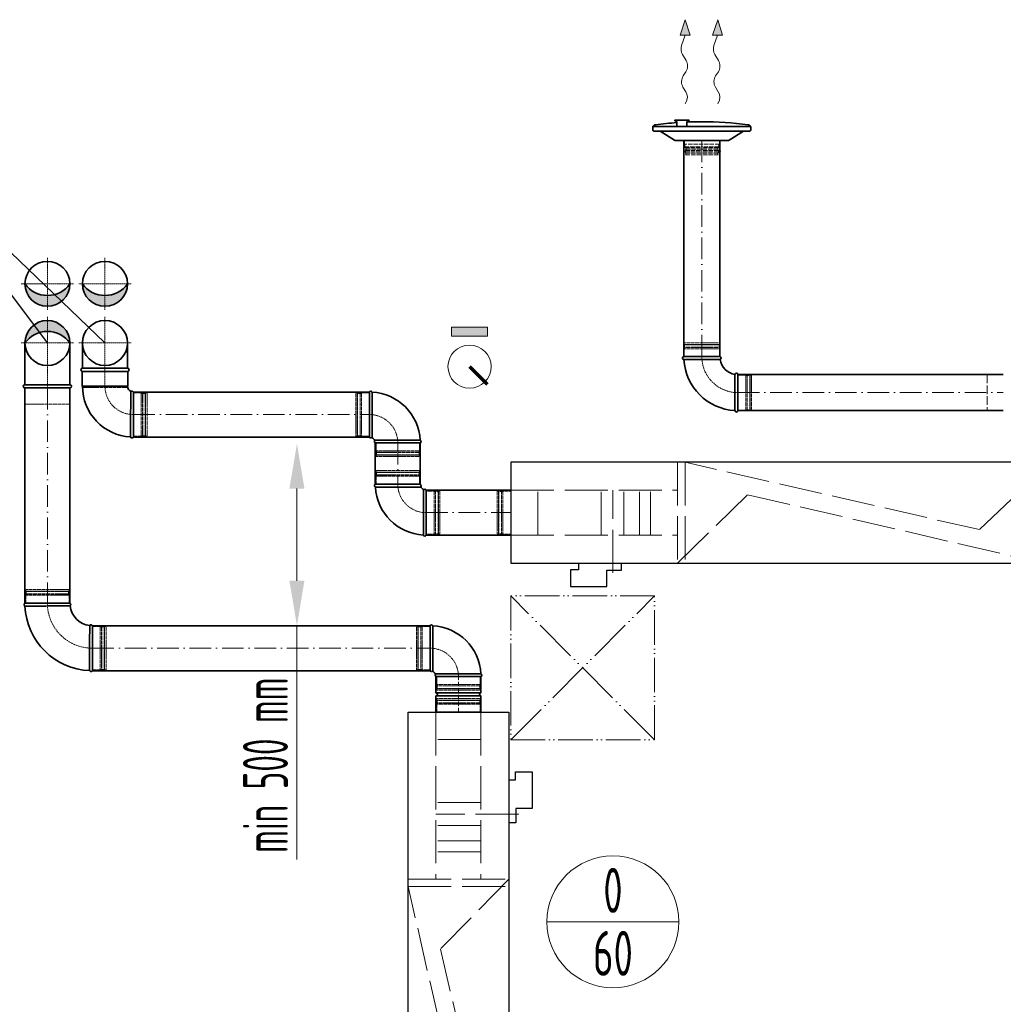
# Model space of a CAD drawing. Header units: millimetres. Extents: x -20688 to 44066, y -7315 to 67290.
# Tile 25 of 75: x 21929 to 24663, y 15235 to 17972. Entities that reach past the tile are written whole.
import ezdxf
from ezdxf.enums import TextEntityAlignment as Align

# ---------------------------------------------------------------- set-up
doc = ezdxf.new("R2010")
doc.units = ezdxf.units.MM
for name, pattern in [('ACAD_ISO02W100', [15, 12, -3]), ('ACAD_ISO05W100', [33, 24, -3, 0, -3, 0, -3]), ('ACAD_ISO10W100', [18, 12, -3, 0, -3]), ('phl_thick', [0])]:
    doc.linetypes.add(name, pattern=pattern)
for name, color, linetype, lineweight in [('UT_KOTY - DIMENZE', 7, 'Continuous', 5), ('VZT_01 SUP (PŘÍVOD) - OBRYS', 5, 'Continuous', 35), ('VZT_02 SUP (PŘÍVOD) - OSA', 5, 'ACAD_ISO10W100', 5), ('VZT_05 ETA (ODVOD) - OBRYS', 6, 'Continuous', 35), ('VZT_06 ETA (ODVOD) - OSA', 6, 'ACAD_ISO10W100', 5), ('VZT_21 ZAŘÍZENÍ - OBRYS', 1, 'Continuous', 30), ('VZT_22 ZAŘÍZENÍ - DETAIL', 8, 'Continuous', 5), ('VZT_30 DISTRIBUČNÍ PRVKY - OBRYS', 1, 'Continuous', 35), ('VZT_52 POPIS - DISTRIBUCE', 7, 'Continuous', 5), ('VZT_60_KOTY - DIMENZE', 7, 'Continuous', 5), ('VZT_KOTY - DIMENZE', 7, 'Continuous', 5), ('VZT_POPIS - OBECNE', 7, 'Continuous', 5), ('VZT_POŽADAVKY NA STAVBU - PODHLEDY', 4, 'ACAD_ISO05W100', 5)]:
    doc.layers.add(name, color=color, linetype=linetype, lineweight=lineweight)
for name, color, linetype, lineweight, plot in [('VZT_03 SUP (PŘÍVOD) - NETISK', 8, 'ACAD_ISO02W100', 5, False), ('VZT_07 ETA (ODVOD) - NETISK', 8, 'ACAD_ISO02W100', 5, False), ('VZT_34 DISTRIBUČNÍ PRVKY - NETISK', 8, 'ACAD_ISO02W100', 5, False), ('VZT_39 TLUMIČE HLUKU - NETISK', 8, 'ACAD_ISO02W100', 5, False)]:
    doc.layers.add(name, color=color, linetype=linetype, lineweight=lineweight, plot=plot)
doc.styles.add('EVORA_125', font='isocp.shx', dxfattribs={"width": 0.6, "height": 125})
doc.styles.add('ISOCP 2.5', font='isocp.shx', dxfattribs={"width": 0.6, "height": 2.5})
doc.styles.add('JS', font='isocp.shx', dxfattribs={"width": 0.6, "height": 125})

msp = doc.modelspace()

# ---------------------------------------------------------------- hatches: boundary and pattern name
at = {"layer": 'VZT_01 SUP (PŘÍVOD) - OBRYS'}
h = msp.add_hatch(color=256, dxfattribs=at)
h.dxf.hatch_style = 1
h.paths.add_polyline_path([(22228.8, 17237.9, -0.242708), (22166.3, 17205.6), (22166.3, 17175.4, 0.414214)])
h.paths.add_polyline_path([(22166.3, 17175.4), (22166.3, 17205.6, -0.242708), (22103.8, 17237.9, 0.414214)])
at = {"layer": 'VZT_05 ETA (ODVOD) - OBRYS'}
h = msp.add_hatch(color=256, dxfattribs=at)
h.dxf.hatch_style = 1
h.paths.add_polyline_path([(22068.8, 17237.9, -0.242708), (22006.3, 17205.6), (22006.3, 17175.4, 0.414214)])
h.paths.add_polyline_path([(22006.3, 17175.4), (22006.3, 17205.6, -0.242708), (21943.8, 17237.9, 0.414214)])
h = msp.add_hatch(color=256, dxfattribs=at)
h.dxf.hatch_style = 1
h.paths.add_polyline_path([(22068.8, 17073.5, 0.242708), (22006.3, 17105.7), (22006.3, 17136, -0.414214)])
h.paths.add_polyline_path([(22006.3, 17136), (22006.3, 17105.7, 0.242708), (21943.8, 17073.5, -0.414214)])
at = {"layer": 'VZT_POPIS - OBECNE'}
h = msp.add_hatch(color=256, dxfattribs=at)
h.dxf.hatch_style = 1
h.paths.add_polyline_path([(23229.7, 17117.8), (23129.7, 17117.8), (23129.7, 17092.8), (23229.7, 17092.8)])

# ---------------------------------------------------------------- linework, layer by layer
at = {"color": 0, "lineweight": 13}
for p, q in [((23764.8, 17929.4), (23779.4, 17972.2)), ((23779.4, 17972.2), (23792.7, 17929.1)), ((23854.8, 17929.4), (23869.4, 17972.2)), ((23869.4, 17972.2), (23882.7, 17929.1)), ((23764.8, 17929.4), (23778.8, 17929.2)), ((23778.8, 17929.2), (23769.1, 17900.6)), ((23792.7, 17929.1), (23778.8, 17929.2)), ((23854.8, 17929.4), (23868.8, 17929.2)), ((23868.8, 17929.2), (23859.1, 17900.6)), ((23882.7, 17929.1), (23868.8, 17929.2)), ((23771.3, 17875.2), (23781.7, 17858.7)), ((23861.3, 17875.2), (23871.7, 17858.7)), ((23781.3, 17827.7), (23773.3, 17815.8)), ((23871.3, 17827.7), (23863.3, 17815.8)), ((23772.9, 17784.8), (23781.1, 17771.8)), ((23862.9, 17784.8), (23871.1, 17771.8))]:
    msp.add_line(p, q, dxfattribs=at)
at = {"lineweight": 13}
for p, q in [((23781.2, 17741.7), (23779.4, 17738.6)), ((23871.2, 17741.7), (23869.4, 17738.6))]:
    msp.add_line(p, q, dxfattribs=at)
for centre in [(22006.3, 17237.9), (22166.3, 17237.9)]:
    msp.add_circle(centre, 62.5)
at = {"color": 0, "lineweight": 13, "extrusion": (0, 0, -1)}
for centre, start_param, end_param in [((23780.9, 17890.6), 3.908129, 5.191299), ((23870.9, 17890.6), 3.908129, 5.191299), ((23772.2, 17843.3), 0.766537, 2.375056), ((23862.2, 17843.3), 0.766537, 2.375056), ((23782.5, 17800.2), 3.908129, 5.516649), ((23872.5, 17800.2), 3.908129, 5.516649), ((23771.6, 17756.5), 0.766537, 2.320574), ((23861.6, 17756.5), 0.766537, 2.320574)]:
    msp.add_ellipse(centre, major_axis=(0.3, 21.5), ratio=0.625, start_param=start_param, end_param=end_param, dxfattribs=at)
at = {"color": 0, "lineweight": 13}
for points in [[(23764.8, 17929.4), (23792.7, 17929.1), (23779.4, 17972.2)], [(23854.8, 17929.4), (23882.7, 17929.1), (23869.4, 17972.2)]]:
    msp.add_solid(points, dxfattribs=at)
at = {"layer": 'UT_KOTY - DIMENZE'}
for p, q in [((22699.9, 16668.8), (22699.9, 16412.5)), ((22699.9, 16287.5), (22699.9, 15637.3))]:
    msp.add_line(p, q, dxfattribs=at)
for points in [[(22679, 16668.8), (22720.7, 16668.8), (22699.9, 16793.8)], [(22679, 16412.5), (22720.7, 16412.5), (22699.9, 16287.5)]]:
    msp.add_solid(points, dxfattribs=at)
at = {"layer": 'VZT_01 SUP (PŘÍVOD) - OBRYS'}
for p, q in [((23875.4, 17035.5), (23775.4, 17035.5)), ((23775.4, 17027.5), (23825.6, 17027.5)), ((22102.8, 16994.5), (22229.8, 16994.5)), ((22102.8, 16954.5), (22102.8, 16994.5)), ((22229.8, 16954.5), (22229.8, 16994.5)), ((23925.4, 16885.5), (23925.4, 16985.5)), ((22103.8, 16953.5), (22228.8, 16953.5)), ((22245.3, 16937), (22245.3, 16812)), ((22901.2, 16812), (22901.2, 16937)), ((22908.9, 16812), (22908.9, 16937)), ((23917.4, 16885.5), (23917.4, 16935.7)), ((22917.7, 16803.1), (23042.7, 16803.1)), ((22917.7, 16795.5), (23042.7, 16795.5)), ((23042.7, 16680.8), (22917.7, 16680.8)), ((23042.7, 16673.1), (22917.7, 16673.1)), ((23051.6, 16664.3), (23051.6, 16539.3)), ((23059.2, 16664.3), (23059.2, 16539.3))]:
    msp.add_line(p, q, dxfattribs=at)
for points in [[(23775.4, 17035.5), (23775.4, 17636.6)], [(23875.4, 17035.5), (23875.4, 17636.6)], [(22103.8, 17003.5), (22103.8, 17073.5)], [(22228.8, 17003.5), (22228.8, 17073.5)], [(22103.8, 17003.5), (22228.8, 17003.5)], [(22103.8, 16994.5), (22228.8, 16994.5)], [(24663.3, 16985.5), (23925.4, 16985.5)], [(22901.2, 16937), (22245.3, 16937)], [(24663.3, 16885.5), (23925.4, 16885.5)], [(22901.2, 16812), (22245.3, 16812)], [(22917.7, 16680.8), (22917.7, 16795.5)], [(23042.7, 16680.8), (23042.7, 16795.5)], [(23294.2, 16664.3), (23059.2, 16664.3)], [(23294.2, 16539.3), (23059.2, 16539.3)]]:
    msp.add_lwpolyline(points, dxfattribs=at)
msp.add_circle((22166.3, 17237.9), 62.5, dxfattribs=at)
for centre, radius, start, end in [((22166.3, 17282.3), 76.7, 215.4307, 324.5693), ((22166.3, 17073.5), 62.5, 0, 180), ((22166.3, 17073.5), 62.5, 180, 0), ((23775.4, 17031.5), 4, 90, 270), ((23925.4, 17035.5), 150, 183.0572, 266.9428), ((23875.4, 17031.5), 4, 279.1478, 90), ((23925.4, 17035.5), 50, 189.1478, 260.8522), ((22103.8, 16999), 4.5, 90, 270), ((22228.8, 16999), 4.5, 270, 90), ((23921.4, 16985.5), 4, 0, 170.8522), ((22103.8, 16954.5), 1, 180, 270), ((22245.3, 16953.5), 141.5, 180, 266.8631), ((22228.8, 16954.5), 1, 270, 0), ((22245.3, 16953.5), 16.5, 180, 246.1907), ((22241.5, 16935.3), 4.17, 23.4678, 132.7229), ((22905, 16935.3), 4.17, 20.3309, 156.5322), ((22901.2, 16795.5), 141.5, 3.1369, 86.8631), ((23921.4, 16885.5), 4, 180, 0), ((22241.5, 16813.6), 4.17, 200.3309, 336.5322), ((22905, 16813.6), 4.17, 203.4678, 336.5322), ((22901.2, 16795.5), 16.5, 23.8093, 66.1907), ((22919.4, 16799.3), 4.17, 113.4678, 246.5322), ((23041.1, 16799.3), 4.17, 293.4678, 69.6691), ((22919.4, 16676.9), 4.17, 113.4678, 249.6691), ((23059.2, 16680.8), 141.5, 183.1369, 266.8631), ((23041.1, 16676.9), 4.17, 293.4678, 66.5322), ((23059.2, 16680.8), 16.5, 203.8093, 246.1907), ((23055.4, 16662.6), 4.17, 23.4678, 156.5322), ((23055.4, 16540.9), 4.17, 200.3309, 336.5322)]:
    msp.add_arc(centre, radius, start, end, dxfattribs=at)
for points, knots in [([(23876.1, 17027.6), (23876.1, 17027.6), (23874.9, 17027.5), (23870.4, 17027.5), (23867, 17027.5), (23858.1, 17027.5), (23852.7, 17027.5), (23840.8, 17027.5), (23834.4, 17027.5), (23827, 17027.5), (23826.3, 17027.5), (23825.6, 17027.5)], [157.874915, 157.874915, 157.874915, 157.874915, 176.103874, 176.103874, 195.460379, 195.460379, 215.101284, 215.101284, 234.82164, 234.82164, 237.034743, 237.034743, 237.034743, 237.034743]), ([(23917.4, 16935.7), (23917.4, 16942), (23917.4, 16948.3), (23917.4, 16960.4), (23917.4, 16966), (23917.4, 16975.5), (23917.4, 16979.3), (23917.5, 16984.6), (23917.5, 16986), (23917.5, 16986.1), (23917.5, 16986.1), (23917.5, 16986.1)], [78.71119, 78.71119, 78.71119, 78.71119, 97.804615, 97.804615, 117.523893, 117.523893, 137.264303, 137.264303, 156.831737, 156.831737, 157.874915, 157.874915, 157.874915, 157.874915]), ([(22238.6, 16938.4), (22238.6, 16938.4), (22238.6, 16938), (22238.5, 16935.9), (22238.3, 16933.7), (22238.1, 16927.5), (22238, 16923.5), (22237.8, 16912.7), (22237.8, 16905.5), (22237.7, 16889.8), (22237.7, 16881.5), (22237.6, 16864.9), (22237.6, 16856.8), (22237.6, 16841.8), (22237.6, 16835.1), (22237.6, 16823.8), (22237.6, 16819.4), (22237.6, 16813.6), (22237.6, 16812.2), (22237.6, 16812.2)], [197.702813, 197.702813, 197.702813, 197.702813, 209.733369, 209.733369, 228.63381, 228.63381, 247.962689, 247.962689, 273.396832, 273.396832, 298.447199, 298.447199, 323.101867, 323.101867, 347.591906, 347.591906, 372.010558, 372.010558, 395.3015, 395.3015, 395.3015, 395.3015])]:
    msp.add_open_spline(points, degree=3, knots=knots, dxfattribs=at)
at = {"layer": 'VZT_02 SUP (PŘÍVOD) - OSA', "ltscale": 0.3}
for p, q in [((22166.3, 17310.4), (22166.3, 17237.9)), ((22166.3, 17237.9), (22093.8, 17237.9)), ((22238.8, 17237.9), (22166.3, 17237.9)), ((22166.3, 17165.4), (22166.3, 17237.9))]:
    msp.add_line(p, q, dxfattribs=at)
at = {"layer": 'VZT_02 SUP (PŘÍVOD) - OSA', "ltscale": 5}
for points in [[(23825.4, 17636.6), (23825.4, 17035.5)], [(23925.4, 16935.5), (24663.3, 16935.5)], [(22245.3, 16874.5), (22901.2, 16874.5)], [(22980.2, 16795.5), (22980.2, 16680.8)], [(23059.2, 16601.8), (23294.2, 16601.8)]]:
    msp.add_lwpolyline(points, dxfattribs=at)
at = {"layer": 'VZT_02 SUP (PŘÍVOD) - OSA', "ltscale": 0.3}
for points in [[(22166.3, 17146), (22166.3, 17073.5)], [(22093.8, 17073.5), (22166.3, 17073.5)], [(22166.3, 17073.5), (22166.3, 16994.5)], [(22166.3, 17073.5), (22238.8, 17073.5)]]:
    msp.add_lwpolyline(points, dxfattribs=at)
for points in [[(23825.4, 17035.5), (23825.4, 17035.5, 0.414214), (23925.4, 16935.5), (23925.4, 16935.5)], [(22166.3, 16994.5), (22166.3, 16953.5, 0.414214), (22245.3, 16874.5), (22245.3, 16874.5)], [(22901.2, 16874.5), (22901.2, 16874.5, -0.414214), (22980.2, 16795.5), (22980.2, 16795.5)], [(23059.2, 16601.8), (23059.2, 16601.8, -0.414214), (22980.2, 16680.8), (22980.2, 16680.8)]]:
    msp.add_lwpolyline(points, format="xyb", dxfattribs=at)
at = {"layer": 'VZT_03 SUP (PŘÍVOD) - NETISK', "ltscale": 0.4}
for p, q in [((23775.4, 17069), (23875.4, 17069)), ((23775.4, 17069), (23775.4, 17068.5)), ((23775.4, 17068.5), (23875.4, 17068.5)), ((23775.4, 17061.5), (23875.4, 17061.5)), ((23775.4, 17061.5), (23775.4, 17061)), ((23775.4, 17061), (23875.4, 17061)), ((23776.4, 17073.5), (23874.4, 17073.5)), ((23776.4, 17073.5), (23776.4, 17069.5)), ((23776.4, 17069.5), (23874.4, 17069.5)), ((23776.4, 17057.5), (23874.4, 17057.5)), ((23776.4, 17057.5), (23776.4, 17035.5)), ((23777.4, 17069.5), (23777.4, 17069)), ((23777.4, 17068.5), (23777.4, 17061.5)), ((23777.4, 17061), (23777.4, 17057.5)), ((23873.4, 17069.5), (23873.4, 17069)), ((23873.4, 17068.5), (23873.4, 17061.5)), ((23873.4, 17061), (23873.4, 17057.5)), ((23874.4, 17073.5), (23874.4, 17069.5)), ((23874.4, 17057.5), (23874.4, 17035.5)), ((23875.4, 17069), (23875.4, 17068.5)), ((23875.4, 17061.5), (23875.4, 17061)), ((23925.4, 16984.5), (23947.4, 16984.5)), ((23947.4, 16886.5), (23947.4, 16984.5)), ((23947.4, 16983.5), (23950.9, 16983.5)), ((23950.9, 16885.5), (23950.9, 16985.5)), ((23950.9, 16985.5), (23951.4, 16985.5)), ((23951.4, 16885.5), (23951.4, 16985.5)), ((23951.4, 16983.5), (23958.4, 16983.5)), ((23958.4, 16885.5), (23958.4, 16985.5)), ((23958.4, 16985.5), (23958.9, 16985.5)), ((23958.9, 16885.5), (23958.9, 16985.5)), ((23958.9, 16983.5), (23959.4, 16983.5)), ((23959.4, 16886.5), (23959.4, 16984.5)), ((23959.4, 16984.5), (23963.4, 16984.5)), ((23963.4, 16886.5), (23963.4, 16984.5)), ((22245.3, 16934.5), (22267.3, 16934.5)), ((22267.3, 16934.5), (22267.3, 16814.5)), ((22267.3, 16933.5), (22270.8, 16933.5)), ((22270.8, 16935.5), (22270.8, 16813.5)), ((22270.8, 16935.5), (22271.3, 16935.5)), ((22271.3, 16935.5), (22271.3, 16813.5)), ((22271.3, 16933.5), (22278.3, 16933.5)), ((22278.3, 16935.5), (22278.3, 16813.5)), ((22278.3, 16935.5), (22278.8, 16935.5)), ((22278.8, 16935.5), (22278.8, 16813.5)), ((22278.8, 16933.5), (22279.3, 16933.5)), ((22279.3, 16934.5), (22279.3, 16814.5)), ((22279.3, 16934.5), (22283.3, 16934.5)), ((22283.3, 16934.5), (22283.3, 16814.5)), ((22863.2, 16814.5), (22863.2, 16934.5)), ((22863.2, 16934.5), (22867.2, 16934.5)), ((22867.2, 16814.5), (22867.2, 16934.5)), ((22867.2, 16933.5), (22867.7, 16933.5)), ((22867.7, 16813.5), (22867.7, 16935.5)), ((22867.7, 16935.5), (22868.2, 16935.5)), ((22868.2, 16813.5), (22868.2, 16935.5)), ((22868.2, 16933.5), (22875.2, 16933.5)), ((22875.2, 16813.5), (22875.2, 16935.5)), ((22875.2, 16935.5), (22875.7, 16935.5)), ((22875.7, 16813.5), (22875.7, 16935.5)), ((22875.7, 16933.5), (22879.2, 16933.5)), ((22879.2, 16814.5), (22879.2, 16934.5)), ((22879.2, 16934.5), (22901.2, 16934.5)), ((23925.4, 16886.5), (23947.4, 16886.5)), ((23947.4, 16887.5), (23950.9, 16887.5)), ((23950.9, 16885.5), (23951.4, 16885.5)), ((23951.4, 16887.5), (23958.4, 16887.5)), ((23958.4, 16885.5), (23958.9, 16885.5)), ((23958.9, 16887.5), (23959.4, 16887.5)), ((23959.4, 16886.5), (23963.4, 16886.5)), ((22245.3, 16814.5), (22267.3, 16814.5)), ((22267.3, 16815.5), (22270.8, 16815.5)), ((22270.8, 16813.5), (22271.3, 16813.5)), ((22271.3, 16815.5), (22278.3, 16815.5)), ((22278.3, 16813.5), (22278.8, 16813.5)), ((22278.8, 16815.5), (22279.3, 16815.5)), ((22279.3, 16814.5), (22283.3, 16814.5)), ((22863.2, 16814.5), (22867.2, 16814.5)), ((22867.2, 16815.5), (22867.7, 16815.5)), ((22867.7, 16813.5), (22868.2, 16813.5)), ((22868.2, 16815.5), (22875.2, 16815.5)), ((22875.2, 16813.5), (22875.7, 16813.5)), ((22875.7, 16815.5), (22879.2, 16815.5)), ((22879.2, 16814.5), (22901.2, 16814.5)), ((22920.2, 16795.5), (22920.2, 16773.5)), ((23040.2, 16795.5), (23040.2, 16773.5)), ((22919.2, 16770), (23041.2, 16770)), ((22919.2, 16770), (22919.2, 16769.5)), ((22919.2, 16769.5), (23041.2, 16769.5)), ((22919.2, 16762.5), (23041.2, 16762.5)), ((22919.2, 16762.5), (22919.2, 16762)), ((22919.2, 16762), (23041.2, 16762)), ((22920.2, 16773.5), (23040.2, 16773.5)), ((22920.2, 16761.5), (23040.2, 16761.5)), ((22920.2, 16761.5), (22920.2, 16757.5)), ((22920.2, 16757.5), (23040.2, 16757.5)), ((22921.2, 16773.5), (22921.2, 16770)), ((22921.2, 16769.5), (22921.2, 16762.5)), ((22921.2, 16762), (22921.2, 16761.5)), ((23039.2, 16773.5), (23039.2, 16770)), ((23039.2, 16769.5), (23039.2, 16762.5)), ((23039.2, 16762), (23039.2, 16761.5)), ((23040.2, 16761.5), (23040.2, 16757.5)), ((23041.2, 16770), (23041.2, 16769.5)), ((23041.2, 16762.5), (23041.2, 16762)), ((23041.2, 16714.3), (22919.2, 16714.3)), ((22919.2, 16713.8), (22919.2, 16714.3)), ((23041.2, 16713.8), (22919.2, 16713.8)), ((23041.2, 16706.8), (22919.2, 16706.8)), ((22919.2, 16706.3), (22919.2, 16706.8)), ((23041.2, 16706.3), (22919.2, 16706.3)), ((23040.2, 16718.8), (22920.2, 16718.8)), ((22920.2, 16714.8), (22920.2, 16718.8)), ((23040.2, 16714.8), (22920.2, 16714.8)), ((23040.2, 16702.8), (22920.2, 16702.8)), ((22920.2, 16680.8), (22920.2, 16702.8)), ((22921.2, 16714.3), (22921.2, 16714.8)), ((22921.2, 16706.8), (22921.2, 16713.8)), ((22921.2, 16702.8), (22921.2, 16706.3)), ((23039.2, 16714.3), (23039.2, 16714.8)), ((23039.2, 16706.8), (23039.2, 16713.8)), ((23039.2, 16702.8), (23039.2, 16706.3)), ((23040.2, 16714.8), (23040.2, 16718.8)), ((23040.2, 16680.8), (23040.2, 16702.8)), ((23041.2, 16713.8), (23041.2, 16714.3)), ((23041.2, 16706.3), (23041.2, 16706.8)), ((23081.2, 16661.8), (23059.2, 16661.8)), ((23081.2, 16661.8), (23081.2, 16541.8)), ((23084.7, 16660.8), (23081.2, 16660.8)), ((23084.7, 16662.8), (23084.7, 16540.8)), ((23085.2, 16662.8), (23084.7, 16662.8)), ((23085.2, 16662.8), (23085.2, 16540.8)), ((23092.2, 16660.8), (23085.2, 16660.8)), ((23092.2, 16662.8), (23092.2, 16540.8)), ((23092.7, 16662.8), (23092.2, 16662.8)), ((23092.7, 16662.8), (23092.7, 16540.8)), ((23093.2, 16660.8), (23092.7, 16660.8)), ((23093.2, 16661.8), (23093.2, 16541.8)), ((23097.2, 16661.8), (23093.2, 16661.8)), ((23097.2, 16661.8), (23097.2, 16541.8)), ((23081.2, 16541.8), (23059.2, 16541.8)), ((23084.7, 16542.8), (23081.2, 16542.8)), ((23085.2, 16540.8), (23084.7, 16540.8)), ((23092.2, 16542.8), (23085.2, 16542.8)), ((23092.7, 16540.8), (23092.2, 16540.8)), ((23093.2, 16542.8), (23092.7, 16542.8)), ((23097.2, 16541.8), (23093.2, 16541.8))]:
    msp.add_line(p, q, dxfattribs=at)
msp.add_lwpolyline([(22103.8, 16994.5), (22103.8, 16949.5), (22228.8, 16949.5), (22228.8, 16994.5)], dxfattribs=at)
at = {"layer": 'VZT_05 ETA (ODVOD) - OBRYS'}
for p, q in [((22068.8, 16350), (21943.8, 16350)), ((22131.3, 16162.5), (22131.3, 16287.5)), ((23069.9, 16162.5), (23069.9, 16287.5)), ((23077.6, 16162.5), (23077.6, 16287.5)), ((23086.4, 16153.7), (23211.4, 16153.7)), ((23086.4, 16146), (23211.4, 16146)), ((23211.4, 16146), (23086.4, 16146)), ((23086.4, 16100.5), (23086.4, 16146)), ((23211.4, 16100.5), (23211.4, 16146)), ((23211.4, 16100.5), (23086.4, 16100.5)), ((23211.4, 16092.5), (23086.4, 16092.5)), ((23086.4, 16047), (23086.4, 16092.5)), ((23211.4, 16047), (23211.4, 16092.5)), ((23211.4, 16047), (23086.4, 16047))]:
    msp.add_line(p, q, dxfattribs=at)
for points in [[(21943.8, 16957.5), (21943.8, 17073.5)], [(22068.8, 16957.5), (22068.8, 17073.5)], [(22068.8, 16957.5), (21943.8, 16957.5)], [(21943.8, 16350), (21943.8, 16948.5)], [(22068.8, 16948.5), (21943.8, 16948.5)], [(22068.8, 16350), (22068.8, 16948.5)], [(23069.9, 16287.5), (22131.3, 16287.5)], [(23069.9, 16162.5), (22131.3, 16162.5)]]:
    msp.add_lwpolyline(points, dxfattribs=at)
for centre in [(22006.3, 17237.9), (22006.3, 17073.5)]:
    msp.add_circle(centre, 62.5, dxfattribs=at)
for centre, radius, start, end in [((22006.3, 17282.3), 76.7, 215.4307, 324.5693), ((22006.3, 17029), 76.7, 35.4307, 144.5693), ((21943.8, 16953), 4.5, 90, 270), ((22068.8, 16953), 4.5, 270, 90), ((21945.5, 16346.2), 4.17, 113.4678, 248.8928), ((22131.3, 16350), 187.5, 182.3607, 267.6393), ((22067.1, 16346.2), 4.17, 300.2981, 66.5322), ((22131.3, 16350), 62.5, 186.8302, 263.1698), ((22127.5, 16285.9), 4.17, 23.4678, 149.7019), ((23073.7, 16285.9), 4.17, 20.3309, 156.5322), ((23069.9, 16146), 141.5, 3.1369, 86.8631), ((22127.5, 16164.2), 4.17, 201.1072, 336.5322), ((23073.7, 16164.2), 4.17, 203.4678, 336.5322), ((23069.9, 16146), 16.5, 23.8093, 66.1907), ((23088.1, 16149.8), 4.17, 113.4678, 246.5322), ((23209.7, 16149.8), 4.17, 293.4678, 69.6691), ((23086.4, 16096.5), 4, 270, 90), ((23211.4, 16096.5), 4, 90, 270)]:
    msp.add_arc(centre, radius, start, end, dxfattribs=at)
for points, knots in [([(22069.2, 16342.6), (22069.2, 16342.6), (22067.7, 16342.6), (22061.5, 16342.5), (22057, 16342.5), (22045.7, 16342.5), (22038.9, 16342.4), (22023.8, 16342.4), (22015.8, 16342.4), (21999.4, 16342.3), (21991.3, 16342.3), (21976.1, 16342.3), (21969.2, 16342.3), (21957.4, 16342.3), (21952.7, 16342.3), (21946, 16342.3), (21944.2, 16342.3), (21944, 16342.3), (21944, 16342.3), (21944, 16342.3)], [0, 0, 0, 0, 24.235852, 24.235852, 48.531845, 48.531845, 73.024415, 73.024415, 97.570898, 97.570898, 122.078339, 122.078339, 146.53579, 146.53579, 170.957495, 170.957495, 195.359468, 195.359468, 197.168246, 197.168246, 197.168246, 197.168246]), ([(22123.9, 16288), (22123.9, 16288), (22123.9, 16287.9), (22123.9, 16287.6), (22123.9, 16287.3), (22123.9, 16286.2), (22123.9, 16285.4), (22123.8, 16282.3), (22123.8, 16279.1), (22123.8, 16270.2), (22123.7, 16264), (22123.7, 16249.9), (22123.7, 16242.1), (22123.6, 16225.9), (22123.6, 16217.7), (22123.6, 16201.8), (22123.6, 16194.3), (22123.6, 16181.1), (22123.6, 16175.6), (22123.6, 16168.6), (22123.6, 16166.4), (22123.6, 16163.4), (22123.6, 16162.7), (22123.6, 16162.7)], [197.067977, 197.067977, 197.067977, 197.067977, 201.792196, 201.792196, 209.190204, 209.190204, 218.040239, 218.040239, 237.760854, 237.760854, 262.206108, 262.206108, 286.831239, 286.831239, 311.323072, 311.323072, 335.946087, 335.946087, 360.704397, 360.704397, 377.088273, 377.088273, 394.105327, 394.105327, 394.105327, 394.105327])]:
    msp.add_open_spline(points, degree=3, knots=knots, dxfattribs=at)
at = {"layer": 'VZT_06 ETA (ODVOD) - OSA', "ltscale": 0.3}
for p, q in [((22006.3, 17310.4), (22006.3, 17237.9)), ((21933.8, 17237.9), (22006.3, 17237.9)), ((22006.3, 17237.9), (21933.8, 17237.9)), ((22006.3, 17237.9), (21933.8, 17237.9)), ((22006.3, 17237.9), (21933.8, 17237.9)), ((22006.3, 17165.4), (22006.3, 17237.9)), ((22078.8, 17237.9), (22006.3, 17237.9)), ((22006.3, 17165.4), (22006.3, 17237.9))]:
    msp.add_line(p, q, dxfattribs=at)
for points in [[(22006.3, 17146), (22006.3, 17073.5)], [(22006.3, 17073.5), (21933.8, 17073.5)], [(22006.3, 17073.5), (22006.3, 16948.5)], [(22078.8, 17073.5), (22006.3, 17073.5)]]:
    msp.add_lwpolyline(points, dxfattribs=at)
at = {"layer": 'VZT_06 ETA (ODVOD) - OSA', "ltscale": 5}
for points in [[(22006.3, 16948.5), (22006.3, 16350)], [(22131.3, 16225), (23069.9, 16225)]]:
    msp.add_lwpolyline(points, dxfattribs=at)
at = {"layer": 'VZT_06 ETA (ODVOD) - OSA', "ltscale": 0.3}
for points in [[(22006.3, 16350), (22006.3, 16350, 0.414214), (22131.3, 16225), (22131.3, 16225)], [(23148.9, 16146), (23148.9, 16146, 0.414214), (23069.9, 16225), (23069.9, 16225)]]:
    msp.add_lwpolyline(points, format="xyb", dxfattribs=at)
at = {"layer": 'VZT_06 ETA (ODVOD) - OSA'}
msp.add_lwpolyline([(23148.9, 16047), (23148.9, 16146)], dxfattribs=at)
at = {"layer": 'VZT_07 ETA (ODVOD) - NETISK', "ltscale": 0.4}
for p, q in [((23256.2, 16661.8), (23256.2, 16541.8)), ((23260.2, 16661.8), (23256.2, 16661.8)), ((23260.2, 16661.8), (23260.2, 16541.8)), ((23260.7, 16660.8), (23260.2, 16660.8)), ((23260.7, 16662.8), (23260.7, 16540.8)), ((23261.2, 16662.8), (23260.7, 16662.8)), ((23261.2, 16662.8), (23261.2, 16540.8)), ((23268.2, 16660.8), (23261.2, 16660.8)), ((23268.2, 16662.8), (23268.2, 16540.8)), ((23268.7, 16662.8), (23268.2, 16662.8)), ((23268.7, 16662.8), (23268.7, 16540.8)), ((23272.2, 16660.8), (23268.7, 16660.8)), ((23272.2, 16661.8), (23272.2, 16541.8)), ((23294.2, 16661.8), (23272.2, 16661.8)), ((23260.2, 16541.8), (23256.2, 16541.8)), ((23260.7, 16542.8), (23260.2, 16542.8)), ((23261.2, 16540.8), (23260.7, 16540.8)), ((23268.2, 16542.8), (23261.2, 16542.8)), ((23268.7, 16540.8), (23268.2, 16540.8)), ((23272.2, 16542.8), (23268.7, 16542.8)), ((23294.2, 16541.8), (23272.2, 16541.8)), ((22067.3, 16383.5), (21945.3, 16383.5)), ((21945.3, 16383), (21945.3, 16383.5)), ((22067.3, 16383), (21945.3, 16383)), ((22067.3, 16376), (21945.3, 16376)), ((21945.3, 16375.5), (21945.3, 16376)), ((22067.3, 16375.5), (21945.3, 16375.5)), ((22066.3, 16388), (21946.3, 16388)), ((21946.3, 16384), (21946.3, 16388)), ((22066.3, 16384), (21946.3, 16384)), ((22066.3, 16372), (21946.3, 16372)), ((21946.3, 16350), (21946.3, 16372)), ((21947.3, 16383.5), (21947.3, 16384)), ((21947.3, 16376), (21947.3, 16383)), ((21947.3, 16372), (21947.3, 16375.5)), ((22065.3, 16383.5), (22065.3, 16384)), ((22065.3, 16376), (22065.3, 16383)), ((22065.3, 16372), (22065.3, 16375.5)), ((22066.3, 16384), (22066.3, 16388)), ((22066.3, 16350), (22066.3, 16372)), ((22067.3, 16383), (22067.3, 16383.5)), ((22067.3, 16375.5), (22067.3, 16376)), ((22131.3, 16285), (22153.3, 16285)), ((22153.3, 16165), (22153.3, 16285)), ((22153.3, 16284), (22156.8, 16284)), ((22156.8, 16164), (22156.8, 16286)), ((22156.8, 16286), (22157.3, 16286)), ((22157.3, 16164), (22157.3, 16286)), ((22157.3, 16284), (22164.3, 16284)), ((22164.3, 16164), (22164.3, 16286)), ((22164.3, 16286), (22164.8, 16286)), ((22164.8, 16164), (22164.8, 16286)), ((22164.8, 16284), (22165.3, 16284)), ((22165.3, 16165), (22165.3, 16285)), ((22165.3, 16285), (22169.3, 16285)), ((22169.3, 16165), (22169.3, 16285)), ((23031.9, 16165), (23031.9, 16285)), ((23035.9, 16285), (23031.9, 16285)), ((23035.9, 16165), (23035.9, 16285)), ((23036.4, 16284), (23035.9, 16284)), ((23036.4, 16164), (23036.4, 16286)), ((23036.9, 16286), (23036.4, 16286)), ((23036.9, 16164), (23036.9, 16286)), ((23043.9, 16284), (23036.9, 16284)), ((23043.9, 16164), (23043.9, 16286)), ((23044.4, 16286), (23043.9, 16286)), ((23044.4, 16164), (23044.4, 16286)), ((23047.9, 16284), (23044.4, 16284)), ((23047.9, 16165), (23047.9, 16285)), ((23069.9, 16285), (23047.9, 16285)), ((22131.3, 16165), (22153.3, 16165)), ((22153.3, 16166), (22156.8, 16166)), ((22156.8, 16164), (22157.3, 16164)), ((22157.3, 16166), (22164.3, 16166)), ((22164.3, 16164), (22164.8, 16164)), ((22164.8, 16166), (22165.3, 16166)), ((22165.3, 16165), (22169.3, 16165)), ((23035.9, 16165), (23031.9, 16165)), ((23036.4, 16166), (23035.9, 16166)), ((23036.9, 16164), (23036.4, 16164)), ((23043.9, 16166), (23036.9, 16166)), ((23044.4, 16164), (23043.9, 16164)), ((23047.9, 16166), (23044.4, 16166)), ((23069.9, 16165), (23047.9, 16165)), ((23088.9, 16124), (23088.9, 16146)), ((23088.9, 16124), (23208.9, 16124)), ((23089.9, 16120.5), (23089.9, 16124)), ((23207.9, 16120.5), (23207.9, 16124)), ((23208.9, 16124), (23208.9, 16146)), ((23087.9, 16120.5), (23209.9, 16120.5)), ((23087.9, 16120), (23087.9, 16120.5)), ((23087.9, 16120), (23209.9, 16120)), ((23087.9, 16113), (23209.9, 16113)), ((23087.9, 16112.5), (23087.9, 16113)), ((23087.9, 16112.5), (23209.9, 16112.5)), ((23088.9, 16112), (23208.9, 16112)), ((23088.9, 16108), (23088.9, 16112)), ((23088.9, 16108), (23208.9, 16108)), ((23089.9, 16113), (23089.9, 16120)), ((23089.9, 16112), (23089.9, 16112.5)), ((23207.9, 16113), (23207.9, 16120)), ((23207.9, 16112), (23207.9, 16112.5)), ((23208.9, 16108), (23208.9, 16112)), ((23209.9, 16120), (23209.9, 16120.5)), ((23209.9, 16112.5), (23209.9, 16113)), ((23087.9, 16080.5), (23209.9, 16080.5)), ((23087.9, 16080), (23087.9, 16080.5)), ((23087.9, 16080), (23209.9, 16080)), ((23087.9, 16073), (23209.9, 16073)), ((23087.9, 16072.5), (23087.9, 16073)), ((23087.9, 16072.5), (23209.9, 16072.5)), ((23088.9, 16085), (23208.9, 16085)), ((23088.9, 16081), (23088.9, 16085)), ((23088.9, 16081), (23208.9, 16081)), ((23088.9, 16069), (23208.9, 16069)), ((23088.9, 16047), (23088.9, 16069)), ((23089.9, 16080.5), (23089.9, 16081)), ((23089.9, 16073), (23089.9, 16080)), ((23089.9, 16069), (23089.9, 16072.5)), ((23207.9, 16080.5), (23207.9, 16081)), ((23207.9, 16073), (23207.9, 16080)), ((23207.9, 16069), (23207.9, 16072.5)), ((23208.9, 16081), (23208.9, 16085)), ((23208.9, 16047), (23208.9, 16069)), ((23209.9, 16080), (23209.9, 16080.5)), ((23209.9, 16072.5), (23209.9, 16073))]:
    msp.add_line(p, q, dxfattribs=at)
msp.add_lwpolyline([(22068.8, 16948.5), (22068.8, 16903.5), (21943.8, 16903.5), (21943.8, 16948.5)], dxfattribs=at)
at = {"layer": 'VZT_21 ZAŘÍZENÍ - OBRYS'}
for points in [[(24794.2, 16741.8), (23294.2, 16741.8), (23294.2, 16461.8), (24794.2, 16461.8)], [(23008.9, 14547), (23008.9, 16047), (23288.9, 16047), (23288.9, 14547)]]:
    msp.add_lwpolyline(points, close=True, dxfattribs=at)
for points in [[(23482.6, 16461.8), (23482.6, 16443.2), (23460.1, 16443.2), (23460.1, 16396.6), (23561.7, 16396.6), (23561.7, 16442), (23601.7, 16442), (23601.7, 16461.8)], [(23288.9, 15858.7), (23307.5, 15858.7), (23307.5, 15881.2), (23354.1, 15881.2), (23354.1, 15779.5), (23308.7, 15779.5), (23308.7, 15739.6), (23288.9, 15739.6)]]:
    msp.add_lwpolyline(points, dxfattribs=at)
at = {"layer": 'VZT_22 ZAŘÍZENÍ - DETAIL', "linetype": 'ACAD_ISO02W100', "lineweight": 5, "ltscale": 10}
for points in [[(23758, 16741.8), (23758, 16461.8)], [(24794.2, 16741.8), (24596.8, 16554.6), (23778.6, 16741.8)], [(23778.6, 16741.8), (23778.6, 16461.8)], [(23294.2, 16664.3), (23758, 16664.3)], [(23369.7, 16539.3), (23369.7, 16664.3)], [(23545.4, 16539.3), (23545.4, 16664.3)], [(23577.8, 16434.2), (23577.8, 16664.3)], [(23608.7, 16539.3), (23608.7, 16664.3)], [(23651.7, 16539.3), (23651.7, 16664.3)], [(23682.5, 16539.3), (23682.5, 16664.3)], [(23758, 16461.8), (23952.7, 16651.8), (24770.3, 16461.8)], [(23294.2, 16539.3), (23758, 16539.3)], [(23086.4, 16047), (23086.4, 15583.2)], [(23211.4, 16047), (23211.4, 15583.2)], [(23211.4, 15971.6), (23086.4, 15971.6)], [(23211.4, 15795.8), (23086.4, 15795.8)], [(23316.5, 15763.5), (23086.4, 15763.5)], [(23211.4, 15732.5), (23086.4, 15732.5)], [(23211.4, 15689.5), (23086.4, 15689.5)], [(23211.4, 15658.7), (23086.4, 15658.7)], [(23008.9, 15583.2), (23288.9, 15583.2)], [(23288.9, 15583.2), (23098.8, 15388.6), (23288.9, 14571)], [(23008.9, 14547), (23196.1, 14744.4), (23008.9, 15562.7)], [(23008.9, 15562.7), (23288.9, 15562.7)]]:
    msp.add_lwpolyline(points, dxfattribs=at)
at = {"layer": 'VZT_30 DISTRIBUČNÍ PRVKY - OBRYS'}
for points in [[(23756.3, 17686.1, 0.015115), (23697, 17680.1), (23694, 17679.6, 0.36397), (23691.5, 17676.6), (23691.5, 17675.6)], [(23756.3, 17675.6), (23756.3, 17688, 0.267949), (23756.1, 17688.4), (23750.3, 17691.7, -0.267949), (23750.1, 17692.1), (23750.1, 17692.7), (23789.8, 17692.7), (23789.8, 17692.1, -0.267949), (23789.5, 17691.7), (23783.8, 17688.4, 0.267949), (23783.6, 17688), (23783.6, 17675.6)], [(23825.5, 17688.6, 0.010645), (23783.6, 17687.7, 0.010645)], [(23825.5, 17688.6, -0.0327), (23954.1, 17680.1), (23957.1, 17679.6, -0.36397), (23959.5, 17676.6), (23959.5, 17675.6)], [(23962, 17675.6), (23689, 17675.6), (23689, 17666.5, 0.414214), (23692.9, 17662.6), (23958.2, 17662.6, 0.414214), (23962, 17666.5), (23962, 17675.6)], [(23709.5, 17662.6), (23749.8, 17637.2, 0.141374), (23751.9, 17636.6), (23899.2, 17636.6, 0.141374), (23901.3, 17637.2), (23941.6, 17662.6)]]:
    msp.add_lwpolyline(points, format="xyb", dxfattribs=at)
at = {"layer": 'VZT_34 DISTRIBUČNÍ PRVKY - NETISK'}
for points in [[(23874, 17636.6), (23874, 17626.6), (23777, 17626.6), (23777, 17636.6)], [(23874, 17636.6), (23777, 17636.6)], [(23778, 17618.7), (23825.5, 17618.7)], [(23780, 17616.1), (23825.5, 17616.1)], [(23781.8, 17600.5), (23780.4, 17596.6), (23825.5, 17596.6)], [(23780.9, 17600.8), (23825.5, 17600.8)], [(23781.6, 17612.4), (23825.5, 17612.4)], [(23873, 17618.7), (23825.5, 17618.7)], [(23871.1, 17616.1), (23825.5, 17616.1)], [(23869.5, 17612.4), (23825.5, 17612.4)], [(23870.2, 17600.8), (23825.5, 17600.8)], [(23869.3, 17600.5), (23870.7, 17596.6), (23825.5, 17596.6)]]:
    msp.add_lwpolyline(points, dxfattribs=at)
for points in [[(23773.4, 17606.7), (23779.4, 17608.1, -0.058981), (23780, 17608.2), (23825.5, 17608.2)], [(23773.4, 17606.7), (23779.2, 17605.3, 0.060863), (23779.8, 17605.2), (23825.5, 17605.2)], [(23778, 17626.6), (23778, 17618.7, 0.291473), (23779.6, 17616.3, 0.291473)], [(23877.7, 17606.7), (23871.7, 17608.1, 0.058981), (23871.1, 17608.2), (23825.5, 17608.2)], [(23877.7, 17606.7), (23871.9, 17605.3, -0.060863), (23871.3, 17605.2), (23825.5, 17605.2)], [(23873, 17626.6), (23873, 17618.7, -0.291473), (23871.5, 17616.3, -0.291473)]]:
    msp.add_lwpolyline(points, format="xyb", dxfattribs=at)
for centre, radius, start, end in [((23789.9, 17606), 10.5, 142.1622, 210.2824), ((23777.8, 17612.9), 3.88, 353.3265, 62.5007), ((23873.3, 17612.9), 3.88, 117.4993, 186.6735), ((23861.2, 17606), 10.5, 329.7176, 37.8378)]:
    msp.add_arc(centre, radius, start, end, dxfattribs=at)
at = {"layer": 'VZT_39 TLUMIČE HLUKU - NETISK', "ltscale": 2}
msp.add_lwpolyline([(24663.3, 16985.5), (24618.3, 16985.5), (24618.3, 16885.5), (24663.3, 16885.5)], dxfattribs=at)
at = {"layer": 'VZT_52 POPIS - DISTRIBUCE'}
msp.add_line((23394.9, 15464.3), (23761.7, 15464.3), dxfattribs=at)
msp.add_circle((23578.3, 15464.3), 183.4, dxfattribs=at)
at = {"layer": 'VZT_60_KOTY - DIMENZE', "linetype": 'ByBlock', "lineweight": -2}
for points in [[(22006.3, 17073.5), (21595.4, 17622)], [(22166.3, 17073.5), (21595.4, 17622)]]:
    msp.add_lwpolyline(points, dxfattribs=at)
at = {"layer": 'VZT_KOTY - DIMENZE', "const_width": 10}
msp.add_lwpolyline([(23179.7, 17007.8), (23229.2, 16958.3)], dxfattribs=at)
at = {"layer": 'VZT_POPIS - OBECNE'}
msp.add_lwpolyline([(23129.7, 17117.8), (23129.7, 17092.8), (23229.7, 17092.8), (23229.7, 17117.8)], close=True, dxfattribs=at)
msp.add_circle((23179.7, 17007.8), 60, dxfattribs=at)
at = {"layer": 'VZT_POŽADAVKY NA STAVBU - PODHLEDY', "ltscale": 5}
for p, q in [((23694.1, 15970.2), (23294.1, 16370.2)), ((23294.1, 15970.2), (23694.1, 16370.2))]:
    msp.add_line(p, q, dxfattribs=at)
at = {"layer": 'VZT_POŽADAVKY NA STAVBU - PODHLEDY', "ltscale": 4}
for p, q in [((23694.1, 16370.2), (23294.1, 16370.2)), ((23294.1, 16370.2), (23294.1, 15970.2)), ((23694.1, 15970.2), (23694.1, 16370.2)), ((23294.1, 15970.2), (23694.1, 15970.2))]:
    msp.add_line(p, q, dxfattribs=at)

# ---------------------------------------------------------------- texts
at = {"layer": 'UT_KOTY - DIMENZE', "insert": (22612.4, 15899.9), "char_height": 125, "attachment_point": 5, "rotation": 90, "style": 'ISOCP 2.5'}
msp.add_mtext('min 500 mm', dxfattribs=at)
at = {"layer": 'VZT_52 POPIS - DISTRIBUCE', "ltscale": 50, "style": 'JS', "width": 0.7}
for s, p in [('0', (23578.3, 15551.8)), ('60', (23578.3, 15376.8))]:
    msp.add_text(s, height=125, dxfattribs=at).set_placement(p, align=Align.MIDDLE_CENTER)
at = {"layer": 'VZT_60_KOTY - DIMENZE', "linetype": 'phl_thick', "insert": (20907.7, 17772), "char_height": 125, "attachment_point": 1, "style": 'EVORA_125'}
msp.add_mtext('%%C125\\POSA 2440 mm', dxfattribs=at)

doc.saveas('drawing.dxf')
